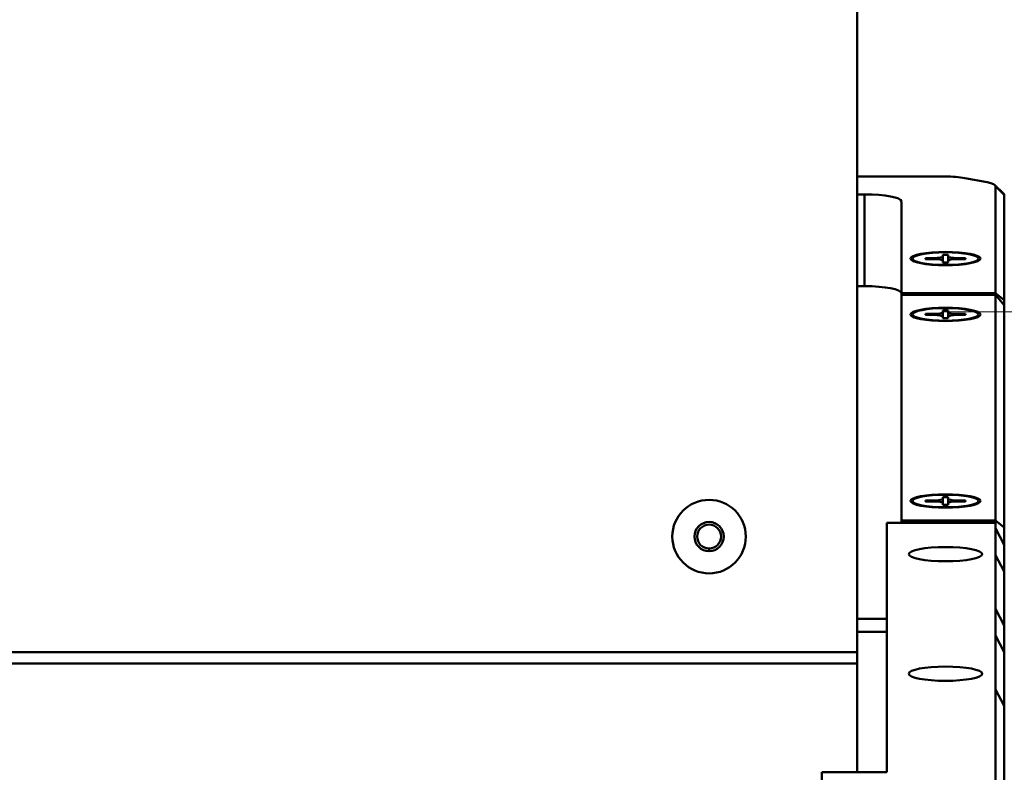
# Model space of a CAD drawing. Header units: inches. Extents: x 2.9 to 75, y -2.3 to 43.7.
# Tile 147 of 155: x 64 to 67.3, y 35 to 37.6. Entities that reach past the tile are written whole.
import ezdxf

# ---------------------------------------------------------------- set-up
doc = ezdxf.new("R2010")
doc.units = ezdxf.units.IN
doc.header["$MEASUREMENT"] = 0
doc.layers.add('Visible Edges(ROSSANSI)', color=7, linetype='Continuous', lineweight=50)
doc.layers.add('Visible Tangent Edges(ROSSANSI)', color=7, linetype='Continuous', lineweight=50)

msp = doc.modelspace()

# ---------------------------------------------------------------- linework, layer by layer
at = {"layer": 'Visible Edges(ROSSANSI)'}
for p, q in [((66.8042, 38.8163), (66.8042, 35.428)), ((66.8042, 37.0457), (67.1024, 37.0457)), ((67.1696, 37.0404), (67.2464, 37.0258)), ((67.2724, 37.0165), (67.3018, 36.9882)), ((67.2742, 37.013), (67.2742, 36.6487)), ((66.8042, 36.9849), (66.8292, 36.9849)), ((66.9542, 36.9611), (66.9542, 36.6487)), ((67.3042, 36.6249), (67.3042, 36.9836)), ((66.9998, 36.7556), (66.9933, 36.7629)), ((67.0357, 36.7647), (67.0357, 36.7682)), ((67.0357, 36.7682), (67.0632, 36.7682)), ((67.0357, 36.7682), (67.038, 36.7647)), ((67.0632, 36.7647), (67.0357, 36.7647)), ((67.0952, 36.7742), (67.0952, 36.7795)), ((67.0952, 36.7795), (67.1132, 36.7795)), ((67.1132, 36.7795), (67.1132, 36.7742)), ((67.1452, 36.7682), (67.1727, 36.7682)), ((67.1727, 36.7647), (67.1452, 36.7647)), ((67.1704, 36.7647), (67.1727, 36.7682)), ((67.1727, 36.7682), (67.1727, 36.7647)), ((67.2086, 36.7556), (67.2151, 36.7629)), ((67.0952, 36.7588), (67.0952, 36.7587)), ((67.0952, 36.7534), (67.0952, 36.7587)), ((67.1132, 36.7534), (67.0952, 36.7534)), ((67.1132, 36.7588), (67.1132, 36.7587)), ((67.1132, 36.7587), (67.1132, 36.7534)), ((66.8292, 36.6727), (66.8042, 36.6727)), ((66.9542, 36.6487), (67.2742, 36.6487)), ((66.9542, 36.643), (66.9542, 36.6487)), ((67.2742, 36.643), (66.9542, 36.643)), ((66.9542, 36.643), (66.9542, 35.8758)), ((67.2742, 36.6487), (67.2742, 36.643)), ((67.3042, 36.6249), (67.2742, 36.6487)), ((67.2742, 36.643), (67.3042, 36.6078)), ((67.2742, 36.643), (67.2742, 35.8758)), ((67.3042, 36.6078), (67.3042, 36.6249)), ((67.3042, 35.852), (67.3042, 36.6078)), ((66.9998, 36.5656), (66.9933, 36.5729)), ((67.0357, 36.5748), (67.0357, 36.5782)), ((67.0357, 36.5782), (67.0632, 36.5782)), ((67.0357, 36.5782), (67.038, 36.5748)), ((67.0632, 36.5748), (67.0357, 36.5748)), ((67.0952, 36.5843), (67.0952, 36.5895)), ((67.0952, 36.5895), (67.1132, 36.5895)), ((67.0952, 36.5688), (67.0952, 36.5688)), ((67.0952, 36.5635), (67.0952, 36.5687)), ((67.1132, 36.5635), (67.0952, 36.5635)), ((67.1132, 36.5895), (67.1132, 36.5843)), ((67.1132, 36.5688), (67.1132, 36.5688)), ((67.1132, 36.5687), (67.1132, 36.5635)), ((67.1452, 36.5782), (67.1727, 36.5782)), ((67.1727, 36.5748), (67.1452, 36.5748)), ((67.1704, 36.5748), (67.1727, 36.5782)), ((67.1727, 36.5782), (67.1727, 36.5748)), ((67.2086, 36.5656), (67.2151, 36.5729)), ((66.9998, 35.9314), (66.9933, 35.9386)), ((67.0357, 35.9405), (67.0357, 35.944)), ((67.0357, 35.944), (67.0632, 35.944)), ((67.0357, 35.944), (67.038, 35.9405)), ((67.0632, 35.9405), (67.0357, 35.9405)), ((67.0952, 35.95), (67.0952, 35.9553)), ((67.0952, 35.9553), (67.1132, 35.9553)), ((67.0952, 35.9346), (67.0952, 35.9345)), ((67.0952, 35.9292), (67.0952, 35.9345)), ((67.1132, 35.9292), (67.0952, 35.9292)), ((67.1132, 35.9553), (67.1132, 35.95)), ((67.1132, 35.9346), (67.1132, 35.9345)), ((67.1132, 35.9345), (67.1132, 35.9292)), ((67.1452, 35.944), (67.1727, 35.944)), ((67.1727, 35.9405), (67.1452, 35.9405)), ((67.1704, 35.9405), (67.1727, 35.944)), ((67.1727, 35.944), (67.1727, 35.9405)), ((67.2086, 35.9314), (67.2151, 35.9386)), ((66.9042, 35.8679), (67.2742, 35.8679)), ((66.9042, 35.0197), (66.9042, 35.8679)), ((66.9542, 35.8679), (66.9542, 35.8758)), ((66.9542, 35.8758), (67.2742, 35.8758)), ((67.3042, 35.852), (67.2742, 35.8758)), ((67.2742, 35.8758), (67.2742, 35.8679)), ((67.2742, 35.8498), (67.2742, 35.8679)), ((67.3042, 35.7935), (67.2742, 35.8498)), ((67.2742, 35.8498), (67.2742, 35.7584)), ((67.3042, 35.7935), (67.3042, 35.852)), ((67.3042, 35.7021), (67.3042, 35.7935)), ((67.2742, 35.7584), (67.3042, 35.7021)), ((67.2742, 35.5757), (67.2742, 35.7584)), ((67.3042, 35.7021), (67.3042, 35.5194)), ((67.2742, 35.5757), (67.2742, 35.4843)), ((67.3042, 35.5194), (67.2742, 35.5757)), ((67.3042, 35.4281), (67.3042, 35.5194)), ((67.2742, 35.4843), (67.3042, 35.4281)), ((67.2742, 35.3016), (67.2742, 35.4843)), ((66.8042, 35.3893), (66.8042, 35.428)), ((67.3042, 35.4281), (67.3042, 35.2453)), ((66.8042, 35.3893), (66.8042, 35.0197)), ((67.2742, 35.3016), (67.2742, 34.9215)), ((67.3042, 35.2453), (67.2742, 35.3016)), ((67.3042, 34.892), (67.3042, 35.2453)), ((66.6842, 34.97), (66.6842, 35.0197)), ((66.9042, 35.0197), (66.6842, 35.0197))]:
    msp.add_line(p, q, dxfattribs=at)
for radius in [0.125, 0.125, 0.05, 0.0406]:
    msp.add_circle((66.3004, 35.8212), radius, dxfattribs=at)
for centre, major_axis, start_param, end_param in [((67.1024, 37.0276), (0.095, 0), 0.785398, 1.570796), ((67.1792, 37.013), (0.095, 0), 0, 0.785398), ((66.8292, 36.9611), (0.125, 0), 0, 1.570796), ((67.1792, 36.9836), (0.125, 0), 0, 0.194703), ((67.0632, 36.7742), (0.032, 0), 4.712389, 6.283185), ((67.0632, 36.7587), (0.032, 0), 0, 1.570796), ((67.1452, 36.7742), (-0.032, 0), 0, 1.570796), ((67.1452, 36.7587), (-0.032, 0), 4.712389, 6.283185), ((66.8292, 36.6489), (0.125, 0), 0, 1.570796), ((67.0632, 36.5843), (0.032, 0), 4.712389, 6.283185), ((67.0632, 36.5687), (0.032, 0), 0, 1.570796), ((67.1452, 36.5843), (-0.032, 0), 0, 1.570796), ((67.1452, 36.5687), (-0.032, 0), 4.712389, 6.283185), ((67.0632, 35.95), (0.032, 0), 4.712389, 6.283185), ((67.0632, 35.9345), (0.032, 0), 0, 1.570796), ((67.1452, 35.95), (-0.032, 0), 0, 1.570796), ((67.1452, 35.9345), (-0.032, 0), 4.712389, 6.283185)]:
    msp.add_ellipse(centre, major_axis=major_axis, ratio=0.189952, start_param=start_param, end_param=end_param, dxfattribs=at)
for centre, major_axis, ratio in [((67.1042, 36.7664), (0.119, 0), 0.189952), ((67.1042, 36.7664), (0.1125, 0), 0.189952), ((67.1042, 36.5765), (0.119, 0), 0.189952), ((67.1042, 36.5765), (0.1125, 0), 0.189952), ((67.1042, 35.9422), (0.119, 0), 0.189952), ((67.1042, 35.9422), (0.1125, 0), 0.189952), ((67.1042, 35.7614), (-0.125, 0), 0.194196), ((67.1042, 35.3549), (-0.125, 0), 0.194196)]:
    msp.add_ellipse(centre, major_axis=major_axis, ratio=ratio, dxfattribs=at)
for points, weights in [([(67.0632, 36.7682), (67.0654, 36.7682), (67.0676, 36.7647)], [1, 1.01023075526, 1.01564692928]), ([(67.0952, 36.7587), (67.0952, 36.7734), (67.0952, 36.7742)], [1.02166378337, 1.02045377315, 1]), ([(67.1132, 36.7742), (67.1132, 36.7734), (67.1132, 36.7587)], [1, 1.02045377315, 1.02166378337]), ([(67.1407, 36.7647), (67.143, 36.7682), (67.1452, 36.7682)], [1.01564692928, 1.01023075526, 1]), ([(67.0952, 36.7587), (67.0952, 36.7587), (67.0952, 36.7587)], [1, 1.00123615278, 1.00240201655]), ([(67.1132, 36.7587), (67.1132, 36.7587), (67.1132, 36.7587)], [1.00240201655, 1.00123615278, 1]), ([(67.0632, 36.5782), (67.0654, 36.5782), (67.0676, 36.5747)], [1, 1.01023075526, 1.01564692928]), ([(67.0952, 36.5688), (67.0952, 36.5834), (67.0952, 36.5843)], [1.02166378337, 1.02045377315, 1]), ([(67.0952, 36.5687), (67.0952, 36.5688), (67.0952, 36.5688)], [1, 1.00123615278, 1.00240201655]), ([(67.1132, 36.5843), (67.1132, 36.5834), (67.1132, 36.5688)], [1, 1.02045377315, 1.02166378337]), ([(67.1132, 36.5688), (67.1132, 36.5688), (67.1132, 36.5687)], [1.00240201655, 1.00123615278, 1]), ([(67.1407, 36.5747), (67.143, 36.5782), (67.1452, 36.5782)], [1.01564692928, 1.01023075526, 1]), ([(67.0632, 35.944), (67.0654, 35.944), (67.0676, 35.9405)], [1, 1.01023075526, 1.01564692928]), ([(67.0952, 35.9345), (67.0952, 35.9492), (67.0952, 35.95)], [1.02166378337, 1.02045377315, 1]), ([(67.0952, 35.9345), (67.0952, 35.9345), (67.0952, 35.9345)], [1, 1.00123615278, 1.00240201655]), ([(67.1132, 35.95), (67.1132, 35.9492), (67.1132, 35.9345)], [1, 1.02045377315, 1.02166378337]), ([(67.1132, 35.9345), (67.1132, 35.9345), (67.1132, 35.9345)], [1.00240201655, 1.00123615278, 1]), ([(67.1407, 35.9405), (67.143, 35.944), (67.1452, 35.944)], [1.01564692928, 1.01023075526, 1])]:
    msp.add_rational_spline(points, weights, degree=2, dxfattribs=at)
at = {"layer": 'Visible Tangent Edges(ROSSANSI)'}
for p, q in [((67.3042, 36.9836), (67.2742, 37.013)), ((66.8292, 36.6727), (66.8292, 36.9849)), ((66.8042, 35.5419), (66.9042, 35.5419)), ((66.9042, 35.4977), (66.8042, 35.4977)), ((35.2942, 35.428), (66.8042, 35.428)), ((35.2942, 35.3893), (66.8042, 35.3893))]:
    msp.add_line(p, q, dxfattribs=at)
msp.add_open_spline([(66.3004, 35.7712), (66.3004, 35.7741), (66.3004, 35.7772), (66.3004, 35.7806)], degree=3, dxfattribs=at)

doc.saveas('drawing.dxf')
